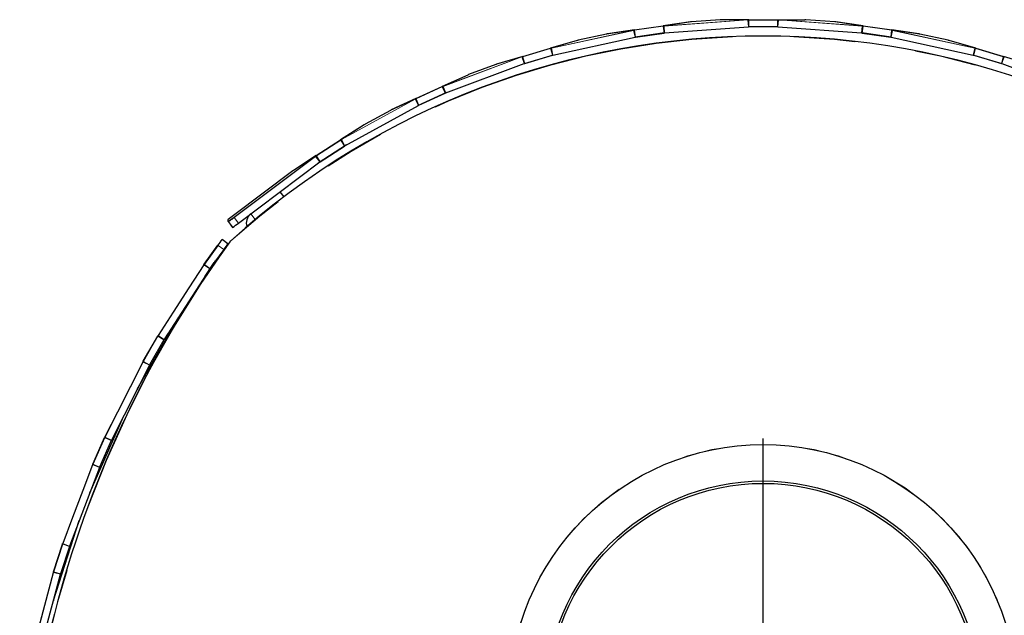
# Model space of a CAD drawing. Header units: millimetres. Extents: x 118 to 347, y 90 to 276.
# Tile 5 of 13: x 167 to 187, y 264 to 276. Entities that reach past the tile are written whole.
import ezdxf

# ---------------------------------------------------------------- set-up
doc = ezdxf.new("R2010")
doc.units = ezdxf.units.MM
doc.linetypes.add('PHANTOM', pattern=[12.7, 6.35, -1.27, 1.27, -1.27, 1.27, -1.27])
doc.layers.add('FORMAT', color=7, linetype='Continuous')

# ---------------------------------------------------------------- blocks, each defined once
blk = doc.blocks.new('SW_CENTERMARKSYMBOL_0')
at = {"layer": 'FORMAT', "color": 0}
for p, q in [((0, 0.25), (0, 5.375)), ((-0.25, 0), (-5.375, 0)), ((0, 0), (-0.125, 0)), ((0, 0), (0, 0.125)), ((0, 0), (0, -0.125)), ((0, 0), (0.125, 0)), ((0.25, 0), (5.375, 0)), ((0, -0.25), (0, -5.375))]:
    blk.add_line(p, q, dxfattribs=at)

msp = doc.modelspace()

# ---------------------------------------------------------------- linework, layer by layer
at = {"color": 7, "linetype": 'Continuous', "lineweight": 25}
for p, q in [((180.966, 276.106), (180.399, 276.024)), ((180.966, 276.106), (180.966, 276.106)), ((181.582, 276.151), (180.987, 276.108)), ((180.987, 276.108), (180.987, 276.108)), ((181.583, 276.151), (181.582, 276.151)), ((181.604, 276.151), (181.604, 276.151)), ((182.174, 276.151), (181.604, 276.151)), ((182.174, 276.151), (182.174, 276.151)), ((182.174, 276.151), (182.763, 276.151)), ((182.763, 276.151), (182.763, 276.151)), ((182.763, 276.151), (183.333, 276.151)), ((183.333, 276.151), (183.333, 276.151)), ((183.354, 276.151), (183.354, 276.151)), ((183.95, 276.108), (183.354, 276.151)), ((183.95, 276.108), (183.95, 276.108)), ((184.538, 276.024), (183.971, 276.106)), ((183.971, 276.106), (183.971, 276.106)), ((179.225, 275.854), (178.642, 275.727)), ((179.225, 275.854), (179.225, 275.854)), ((179.808, 275.939), (179.246, 275.858)), ((179.246, 275.858), (179.246, 275.858)), ((179.808, 275.939), (180.399, 276.024)), ((179.808, 275.939), (179.808, 275.939)), ((179.808, 275.939), (179.808, 275.939)), ((180.428, 275.877), (179.821, 275.789)), ((179.829, 275.79), (180.42, 275.876)), ((180.399, 276.024), (180.399, 276.024)), ((180.399, 276.024), (180.399, 276.024)), ((180.431, 275.877), (182.163, 276.001)), ((182.763, 276.001), (182.174, 276.001)), ((182.774, 276.001), (184.506, 275.877)), ((185.115, 275.789), (184.509, 275.877)), ((184.517, 275.876), (185.108, 275.79)), ((184.538, 276.024), (185.129, 275.939)), ((184.538, 276.024), (184.538, 276.024)), ((184.538, 276.024), (184.538, 276.024)), ((185.69, 275.858), (185.129, 275.939)), ((185.129, 275.939), (185.129, 275.939)), ((185.129, 275.939), (185.129, 275.939)), ((185.711, 275.854), (185.711, 275.854)), ((186.295, 275.727), (185.711, 275.854)), ((178.622, 275.722), (178.069, 275.56)), ((178.121, 275.419), (179.818, 275.789)), ((178.622, 275.722), (178.622, 275.722)), ((178.642, 275.727), (178.642, 275.727)), ((185.118, 275.789), (186.815, 275.419)), ((186.295, 275.727), (186.295, 275.727)), ((186.867, 275.56), (186.315, 275.722)), ((186.315, 275.722), (186.315, 275.722)), ((177.496, 275.391), (178.069, 275.56)), ((178.069, 275.56), (178.069, 275.56)), ((186.868, 275.56), (186.868, 275.56)), ((186.868, 275.56), (187.441, 275.391)), ((175.901, 274.636), (177.528, 275.244)), ((177.495, 275.391), (176.955, 275.231)), ((177.496, 275.391), (177.496, 275.391)), ((178.128, 275.42), (177.522, 275.242)), ((177.538, 275.247), (178.111, 275.416)), ((187.414, 275.242), (186.809, 275.42)), ((186.826, 275.416), (187.398, 275.247)), ((187.409, 275.244), (189.035, 274.636)), ((187.982, 275.231), (187.441, 275.391)), ((187.441, 275.391), (187.441, 275.391)), ((176.935, 275.224), (176.375, 275.015)), ((176.935, 275.224), (176.935, 275.224)), ((176.955, 275.231), (176.955, 275.231)), ((176.356, 275.007), (175.83, 274.768)), ((176.356, 275.007), (176.356, 275.007)), ((176.375, 275.015), (176.375, 275.015)), ((175.286, 274.519), (175.829, 274.768)), ((175.921, 274.643), (175.321, 274.368)), ((175.348, 274.383), (175.891, 274.632)), ((175.829, 274.768), (175.829, 274.768)), ((175.285, 274.519), (174.776, 274.284)), ((175.286, 274.519), (175.286, 274.519)), ((173.815, 273.544), (175.339, 274.378)), ((174.757, 274.274), (174.233, 273.988)), ((174.757, 274.274), (174.757, 274.274)), ((174.776, 274.284), (174.776, 274.284)), ((174.216, 273.978), (173.726, 273.666)), ((174.216, 273.978), (174.216, 273.978)), ((174.233, 273.988), (174.233, 273.988)), ((173.223, 273.341), (173.725, 273.665)), ((173.725, 273.665), (173.725, 273.665)), ((174.523, 273.767), (174.535, 273.774)), ((173.851, 273.564), (173.263, 273.185)), ((173.304, 273.215), (173.806, 273.539)), ((171.612, 271.946), (173.295, 273.209)), ((173.222, 273.34), (172.754, 273.035)), ((173.223, 273.341), (173.223, 273.341)), ((172.737, 273.024), (171.513, 272.105)), ((172.738, 273.024), (172.737, 273.024)), ((172.754, 273.035), (172.754, 273.035)), ((172.469, 272.589), (172.55, 272.487)), ((172.549, 272.486), (172.55, 272.487)), ((171.396, 272.014), (171.396, 271.984)), ((171.397, 271.981), (171.484, 271.865)), ((171.958, 272.017), (171.962, 272.021)), ((171.962, 272.021), (171.964, 272.022)), ((171.484, 271.865), (171.492, 271.856)), ((171.279, 271.606), (171.278, 271.607)), ((171.302, 271.59), (171.279, 271.606)), ((171.302, 271.59), (171.403, 271.517)), ((170.903, 271.095), (171.187, 271.488)), ((171.308, 271.4), (171.024, 271.007)), ((171.403, 271.517), (171.396, 271.522)), ((171.02, 271), (170.076, 269.539)), ((170.894, 271.082), (170.587, 270.608)), ((170.894, 271.082), (170.894, 271.082)), ((170.902, 271.095), (170.903, 271.095)), ((170.922, 270.85), (171.113, 271.129)), ((170.586, 270.607), (170.261, 270.104)), ((170.586, 270.607), (170.586, 270.607)), ((170.699, 270.504), (170.707, 270.498)), ((169.519, 268.509), (170.378, 270.007)), ((170.261, 270.103), (169.95, 269.62)), ((170.261, 270.104), (170.261, 270.104)), ((169.644, 269.088), (169.942, 269.607)), ((170.072, 269.533), (169.774, 269.013)), ((169.942, 269.607), (169.942, 269.607)), ((169.95, 269.621), (169.95, 269.621)), ((169.77, 269.006), (168.985, 267.454)), ((169.637, 269.074), (169.38, 268.568)), ((169.637, 269.074), (169.637, 269.074)), ((169.644, 269.087), (169.644, 269.088)), ((169.38, 268.568), (169.11, 268.034)), ((169.38, 268.568), (169.38, 268.568)), ((168.537, 266.368), (169.239, 267.957)), ((169.11, 268.033), (168.851, 267.522)), ((169.11, 268.034), (169.11, 268.033)), ((168.602, 266.96), (168.844, 267.508)), ((168.844, 267.508), (168.844, 267.508)), ((168.851, 267.522), (168.851, 267.522)), ((168.982, 267.447), (168.739, 266.899)), ((168.736, 266.892), (168.117, 265.267)), ((168.596, 266.945), (168.394, 266.414)), ((168.596, 266.945), (168.596, 266.945)), ((168.602, 266.96), (168.602, 266.96)), ((168.394, 266.414), (168.181, 265.854)), ((168.394, 266.414), (168.394, 266.414)), ((167.785, 264.138), (168.318, 265.793)), ((168.181, 265.854), (167.977, 265.32)), ((168.181, 265.854), (168.181, 265.854)), ((167.788, 264.735), (167.972, 265.305)), ((168.115, 265.259), (167.931, 264.689)), ((167.972, 265.305), (167.972, 265.305)), ((167.977, 265.32), (167.977, 265.32)), ((167.34, 263.045), (167.784, 264.72)), ((167.485, 263.006), (167.929, 264.682)), ((167.784, 264.72), (167.784, 264.72)), ((167.788, 264.735), (167.788, 264.735))]:
    msp.add_line(p, q, dxfattribs=at)
at = {"color": 8, "linetype": 'PHANTOM', "lineweight": 18}
for p, q in [((180.42, 276.026), (182.152, 276.151)), ((182.153, 276.146), (180.42, 276.021)), ((180.987, 276.108), (180.42, 276.026)), ((182.152, 276.151), (181.583, 276.151)), ((182.152, 276.151), (182.153, 276.146)), ((182.152, 276.151), (182.152, 276.151)), ((182.153, 276.146), (182.163, 276.001)), ((182.153, 276.146), (182.153, 276.146)), ((182.174, 276.151), (182.174, 276.146)), ((182.174, 276.146), (182.174, 276.146)), ((182.174, 276.146), (182.174, 276.001)), ((182.763, 276.146), (182.174, 276.146)), ((182.763, 276.151), (182.763, 276.146)), ((182.763, 276.146), (182.763, 276.001)), ((182.763, 276.146), (182.763, 276.146)), ((182.784, 276.146), (182.774, 276.001)), ((182.784, 276.151), (184.517, 276.026)), ((182.784, 276.151), (182.784, 276.146)), ((182.784, 276.151), (182.784, 276.151)), ((182.784, 276.151), (183.354, 276.151)), ((184.516, 276.021), (182.784, 276.146)), ((182.784, 276.146), (182.784, 276.146)), ((183.95, 276.108), (184.517, 276.026)), ((178.09, 275.565), (179.786, 275.935)), ((179.788, 275.93), (178.091, 275.56)), ((179.225, 275.854), (179.786, 275.935)), ((179.787, 275.935), (179.786, 275.935)), ((179.786, 275.935), (179.788, 275.93)), ((179.788, 275.93), (179.818, 275.789)), ((179.788, 275.93), (179.788, 275.93)), ((180.399, 276.019), (179.808, 275.934)), ((179.808, 275.939), (179.808, 275.934)), ((179.808, 275.934), (179.829, 275.79)), ((179.808, 275.934), (179.808, 275.934)), ((179.808, 275.934), (179.808, 275.934)), ((179.829, 275.79), (179.808, 275.934)), ((180.399, 276.024), (180.399, 276.019)), ((180.42, 275.876), (180.399, 276.019)), ((180.42, 275.876), (180.399, 276.019)), ((180.399, 276.019), (180.399, 276.019)), ((180.399, 276.019), (180.399, 276.019)), ((180.42, 276.026), (180.42, 276.021)), ((180.42, 276.026), (180.42, 276.026)), ((180.42, 276.021), (180.431, 275.877)), ((180.42, 276.021), (180.42, 276.021)), ((184.516, 276.021), (184.506, 275.877)), ((184.517, 276.026), (184.516, 276.021)), ((184.516, 276.021), (184.516, 276.021)), ((184.517, 276.026), (184.517, 276.026)), ((184.537, 276.019), (184.517, 275.876)), ((184.537, 276.019), (184.537, 276.019)), ((184.537, 276.019), (184.537, 276.019)), ((185.128, 275.934), (184.537, 276.019)), ((185.128, 275.934), (185.108, 275.79)), ((185.149, 275.93), (185.118, 275.789)), ((185.128, 275.934), (185.128, 275.934)), ((185.128, 275.934), (185.128, 275.934)), ((185.15, 275.935), (185.149, 275.93)), ((186.846, 275.56), (185.149, 275.93)), ((185.149, 275.93), (185.149, 275.93)), ((185.15, 275.935), (186.847, 275.565)), ((185.15, 275.935), (185.15, 275.935)), ((185.711, 275.854), (185.15, 275.935)), ((178.642, 275.727), (178.09, 275.565)), ((186.295, 275.727), (186.847, 275.565)), ((178.07, 275.555), (177.497, 275.386)), ((178.069, 275.56), (178.07, 275.555)), ((178.111, 275.416), (178.07, 275.555)), ((178.07, 275.555), (178.07, 275.555)), ((178.111, 275.416), (178.071, 275.555)), ((178.09, 275.565), (178.09, 275.565)), ((178.09, 275.565), (178.091, 275.56)), ((178.091, 275.56), (178.121, 275.419)), ((178.091, 275.56), (178.091, 275.56)), ((186.846, 275.56), (186.815, 275.419)), ((186.825, 275.416), (186.866, 275.555)), ((186.826, 275.416), (186.866, 275.555)), ((186.847, 275.565), (186.846, 275.56)), ((186.846, 275.56), (186.846, 275.56)), ((186.847, 275.565), (186.847, 275.565)), ((186.868, 275.56), (186.866, 275.555)), ((187.439, 275.386), (186.866, 275.555)), ((186.866, 275.555), (186.866, 275.555)), ((175.849, 274.776), (177.476, 275.384)), ((177.477, 275.38), (175.851, 274.772)), ((177.476, 275.384), (176.935, 275.224)), ((177.476, 275.384), (177.476, 275.384)), ((177.476, 275.384), (177.477, 275.38)), ((177.477, 275.38), (177.528, 275.244)), ((177.477, 275.38), (177.477, 275.38)), ((177.496, 275.391), (177.497, 275.386)), ((177.497, 275.386), (177.538, 275.247)), ((177.538, 275.247), (177.497, 275.386)), ((177.497, 275.386), (177.497, 275.386)), ((187.398, 275.247), (187.439, 275.386)), ((187.44, 275.386), (187.399, 275.247)), ((187.459, 275.38), (187.409, 275.244)), ((187.441, 275.391), (187.439, 275.386)), ((187.439, 275.386), (187.439, 275.386)), ((176.375, 275.015), (175.849, 274.776)), ((175.831, 274.763), (175.288, 274.515)), ((175.829, 274.768), (175.831, 274.763)), ((175.891, 274.632), (175.831, 274.763)), ((175.831, 274.763), (175.831, 274.763)), ((175.892, 274.632), (175.832, 274.764)), ((175.849, 274.776), (175.849, 274.776)), ((175.849, 274.776), (175.851, 274.772)), ((175.851, 274.772), (175.85, 274.771)), ((175.85, 274.771), (175.901, 274.636)), ((173.743, 273.676), (175.267, 274.51)), ((175.269, 274.505), (173.746, 273.671)), ((174.757, 274.274), (175.267, 274.51)), ((175.267, 274.51), (175.267, 274.51)), ((175.267, 274.51), (175.269, 274.505)), ((175.269, 274.505), (175.339, 274.378)), ((175.269, 274.505), (175.269, 274.505)), ((175.286, 274.519), (175.288, 274.515)), ((175.287, 274.514), (175.348, 274.383)), ((175.288, 274.515), (175.288, 274.515)), ((175.348, 274.383), (175.288, 274.515)), ((173.743, 273.676), (174.233, 273.988)), ((173.728, 273.661), (173.226, 273.337)), ((173.725, 273.665), (173.728, 273.661)), ((173.806, 273.539), (173.728, 273.661)), ((173.728, 273.661), (173.728, 273.661)), ((173.807, 273.539), (173.729, 273.661)), ((173.743, 273.676), (173.746, 273.671)), ((173.743, 273.676), (173.743, 273.676)), ((173.746, 273.671), (173.815, 273.544)), ((173.746, 273.671), (173.746, 273.671)), ((174.523, 273.767), (174.523, 273.767)), ((171.522, 272.065), (173.205, 273.329)), ((173.208, 273.325), (171.525, 272.061)), ((173.205, 273.329), (172.738, 273.024)), ((173.205, 273.329), (173.208, 273.325)), ((173.205, 273.329), (173.205, 273.329)), ((173.208, 273.325), (173.295, 273.209)), ((173.208, 273.325), (173.208, 273.325)), ((173.223, 273.341), (173.226, 273.337)), ((173.224, 273.336), (173.304, 273.215)), ((173.226, 273.337), (173.226, 273.337)), ((173.304, 273.215), (173.226, 273.337)), ((171.405, 271.972), (171.397, 271.981)), ((171.398, 272.018), (171.398, 271.988)), ((171.398, 271.988), (171.406, 271.979)), ((171.522, 272.065), (171.525, 272.061)), ((171.525, 272.061), (171.612, 271.946)), ((171.869, 272.138), (171.962, 272.021)), ((171.492, 271.856), (171.405, 271.972)), ((171.396, 271.522), (171.279, 271.606)), ((171.454, 271.581), (171.457, 271.578)), ((171.191, 271.485), (170.907, 271.092)), ((171.191, 271.485), (171.187, 271.488)), ((171.191, 271.485), (171.308, 271.4)), ((171.433, 271.558), (171.437, 271.555)), ((169.95, 269.621), (170.894, 271.082)), ((170.898, 271.079), (169.955, 269.618)), ((170.894, 271.082), (170.586, 270.607)), ((170.898, 271.079), (170.894, 271.082)), ((171.02, 271), (170.898, 271.079)), ((170.898, 271.079), (171.02, 271)), ((170.898, 271.079), (170.898, 271.079)), ((170.907, 271.092), (170.903, 271.095)), ((171.024, 271.007), (170.907, 271.092)), ((170.907, 271.092), (170.907, 271.092)), ((171.024, 271.007), (170.938, 270.874)), ((171.124, 271.122), (171.113, 271.129)), ((169.95, 269.621), (170.261, 270.104)), ((169.947, 269.605), (169.648, 269.085)), ((170.072, 269.533), (169.947, 269.605)), ((169.947, 269.605), (169.947, 269.605)), ((169.955, 269.618), (169.95, 269.621)), ((169.955, 269.618), (169.95, 269.621)), ((169.954, 269.618), (170.076, 269.539)), ((169.955, 269.618), (170.076, 269.539)), ((169.955, 269.618), (169.955, 269.618)), ((170.072, 269.533), (170.159, 269.667)), ((168.851, 267.522), (169.637, 269.074)), ((169.641, 269.071), (168.856, 267.52)), ((169.38, 268.568), (169.637, 269.074)), ((169.614, 268.696), (169.774, 269.013)), ((169.641, 269.071), (169.637, 269.074)), ((169.641, 269.071), (169.641, 269.071)), ((169.77, 269.006), (169.641, 269.071)), ((169.648, 269.085), (169.644, 269.088)), ((169.648, 269.085), (169.648, 269.085)), ((169.774, 269.013), (169.648, 269.085)), ((168.851, 267.522), (169.11, 268.033)), ((168.982, 267.447), (169.143, 267.767)), ((168.849, 267.506), (168.607, 266.958)), ((168.982, 267.447), (168.849, 267.506)), ((168.849, 267.506), (168.849, 267.506)), ((168.856, 267.52), (168.851, 267.522)), ((168.856, 267.52), (168.851, 267.522)), ((168.856, 267.52), (168.985, 267.454)), ((168.985, 267.454), (168.856, 267.52)), ((168.856, 267.52), (168.856, 267.52)), ((167.977, 265.32), (168.596, 266.945)), ((168.601, 266.944), (167.982, 265.319)), ((168.596, 266.945), (168.394, 266.414)), ((168.739, 266.899), (168.537, 266.368)), ((168.601, 266.944), (168.596, 266.945)), ((168.736, 266.892), (168.601, 266.944)), ((168.601, 266.944), (168.601, 266.944)), ((168.607, 266.958), (168.602, 266.96)), ((168.739, 266.899), (168.607, 266.958)), ((168.607, 266.958), (168.607, 266.958)), ((167.977, 265.32), (168.181, 265.854)), ((168.115, 265.259), (168.318, 265.793)), ((167.977, 265.304), (167.793, 264.733)), ((167.982, 265.318), (167.977, 265.32)), ((167.982, 265.319), (167.977, 265.32)), ((168.115, 265.259), (167.977, 265.304)), ((167.977, 265.304), (167.977, 265.304)), ((167.982, 265.319), (167.982, 265.318)), ((168.117, 265.267), (167.982, 265.318)), ((167.789, 264.719), (167.345, 263.044)), ((167.789, 264.719), (167.784, 264.72)), ((167.785, 264.138), (167.931, 264.689)), ((167.793, 264.733), (167.788, 264.735)), ((167.789, 264.719), (167.929, 264.682)), ((167.789, 264.719), (167.789, 264.719)), ((167.931, 264.689), (167.793, 264.733)), ((167.793, 264.733), (167.793, 264.733))]:
    msp.add_line(p, q, dxfattribs=at)
at = {"color": 7, "linetype": 'Continuous', "lineweight": 25, "flags": 128}
msp.add_lwpolyline([(171.121, 271.141), (171.14, 271.163), (171.17, 271.189)], dxfattribs=at)
at = {"color": 8, "linetype": 'PHANTOM', "lineweight": 18, "flags": 128}
for points in [[(170.898, 271.079), (170.897, 271.079), (170.896, 271.08), (170.896, 271.08), (170.895, 271.081), (170.894, 271.081), (170.894, 271.081), (170.894, 271.082), (170.894, 271.082)], [(169.954, 269.618), (169.954, 269.618), (169.953, 269.619), (169.952, 269.619), (169.951, 269.62), (169.951, 269.62), (169.951, 269.62), (169.95, 269.62), (169.95, 269.62)], [(168.856, 267.52), (168.855, 267.52), (168.854, 267.521), (168.853, 267.521), (168.852, 267.521), (168.852, 267.522), (168.851, 267.522), (168.851, 267.522), (168.851, 267.522)]]:
    msp.add_lwpolyline(points, dxfattribs=at)
at = {"color": 8, "linetype": 'PHANTOM', "lineweight": 18}
msp.add_circle((182.468, 262.113), 5.255, dxfattribs=at)
at = {"color": 7, "linetype": 'Continuous', "lineweight": 25}
for radius in [5.25, 4.5, 4.45]:
    msp.add_circle((182.468, 262.113), radius, dxfattribs=at)
at = {"color": 8, "linetype": 'PHANTOM', "lineweight": 18}
for centre, radius, start, end in [((189.367, 276.663), 7.233, 184.0599, 184.0996), ((189.364, 276.148), 7.19, 179.9701, 180.01), ((175.573, 276.148), 7.19, 359.99, 0.0299), ((175.569, 276.663), 7.233, 355.9004, 355.9401), ((186.891, 277.479), 7.27, 192.2597, 192.2991), ((179.561, 275.9), 0.249, 7.9283, 9.0778), ((179.562, 275.9), 0.249, 7.9122, 9.0618), ((173.316, 275.001), 7.156, 8.1789, 8.2189), ((180.643, 276.056), 0.247, 187.3285, 188.4899), ((173.243, 275.507), 7.196, 4.1, 4.1398), ((191.694, 275.507), 7.196, 175.8602, 175.9), ((191.618, 275.002), 7.153, 171.7814, 171.8215), ((191.617, 275), 7.153, 171.7704, 171.8104), ((177.976, 276.967), 7.227, 351.7792, 351.8188), ((177.976, 276.966), 7.227, 351.7905, 351.8302), ((178.046, 277.479), 7.27, 347.7009, 347.7403), ((182.468, 259.363), 16.445, 47.967, 132.033), ((171.237, 273.555), 7.121, 16.3164, 16.3566), ((178.305, 275.625), 0.245, 195.5237, 196.691), ((171.096, 274.035), 7.159, 12.2996, 12.3396), ((193.841, 274.035), 7.159, 167.6604, 167.7004), ((186.631, 275.625), 0.245, 343.3869, 344.5541), ((186.631, 275.625), 0.245, 343.309, 344.4763), ((184.321, 277.938), 7.306, 200.4595, 200.4987), ((177.256, 275.316), 0.25, 16.1928, 17.3365), ((177.257, 275.317), 0.25, 16.1132, 17.257), ((187.68, 275.317), 0.25, 162.743, 163.8868), ((180.472, 277.448), 7.267, 343.5164, 343.5558), ((180.616, 277.938), 7.306, 339.5013, 339.5405), ((176.053, 274.866), 0.244, 203.719, 204.8919), ((169.379, 271.835), 7.087, 24.4146, 24.455), ((169.178, 272.277), 7.124, 20.4991, 20.5394), ((181.707, 278.03), 7.34, 208.6592, 208.6983), ((175.058, 274.41), 0.252, 24.4991, 25.6373), ((175.059, 274.411), 0.252, 24.3141, 25.4524), ((173.931, 273.793), 0.243, 211.9147, 213.0928), ((167.777, 269.873), 7.056, 32.4761, 32.5167), ((167.526, 270.266), 7.091, 28.6987, 28.7391), ((179.103, 277.751), 7.371, 216.859, 216.8979), ((173.012, 273.199), 0.253, 32.8452, 33.9782), ((173.013, 273.201), 0.253, 32.515, 33.6481), ((171.401, 271.984), 0.005, 126.8981, 180), ((171.409, 271.975), 0.005, 126.8981, 216.8981), ((137.402, 317.451), 56.786, 306.7846, 306.9359), ((138.536, 315.942), 54.893, 306.7846, 306.9359), ((229.755, 229.219), 72.224, 144.06285, 144.18185), ((171.555, 271.47), 0.145, 132.033, 143.9508), ((189.786, 258.2), 22.695, 143.9508, 185.8574), ((170.76, 270.871), 0.25, 56.4843, 57.6303), ((170.759, 270.89), 0.25, 53.8653, 55.0115), ((170.068, 269.819), 0.246, 239.2782, 240.4433), ((170.067, 269.819), 0.246, 239.5696, 240.734), ((169.527, 268.85), 0.249, 62.8261, 63.9752), ((169.523, 268.87), 0.249, 59.8642, 61.0135), ((168.948, 267.732), 0.246, 245.2802, 246.4422), ((168.946, 267.732), 0.247, 245.5708, 246.7321), ((168.511, 266.712), 0.249, 68.8582, 70.0105), ((168.505, 266.731), 0.248, 65.8631, 67.0155), ((168.051, 265.54), 0.247, 251.2823, 252.4411), ((168.05, 265.54), 0.247, 251.5721, 252.7302), ((167.716, 264.498), 0.248, 71.862, 73.0176)]:
    msp.add_arc(centre, radius, start, end, dxfattribs=at)
at = {"color": 7, "linetype": 'Continuous', "lineweight": 25}
for centre, radius, start, end in [((182.468, 259.363), 16.45, 47.967, 132.033), ((171.401, 272.014), 0.005, 126.898, 180), ((171.401, 271.984), 0.005, 180.0001, 216.898), ((204.476, 228.139), 54.95, 126.8603, 127.0115), ((172.024, 271.943), 0.25, 129.6213, 196.5388), ((137.489, 317.335), 56.786, 306.7846, 306.9359), ((227.799, 230.63), 69.816, 144.06285, 144.18185), ((171.555, 271.47), 0.15, 132.033, 143.9508), ((189.786, 258.2), 22.7, 143.9508, 185.8574), ((229.873, 229.134), 72.224, 144.06285, 144.18185), ((167.724, 264.479), 0.248, 74.8571, 76.0126)]:
    msp.add_arc(centre, radius, start, end, dxfattribs=at)
for centre, major_axis, ratio, start_param, end_param in [((180.441, 275.727), (0.148, 0.021), 0.999841, 1.499602, 1.570796), ((182.174, 275.851), (0.15, 0), 0.999842, 1.570796, 1.642355), ((182.763, 275.851), (0.15, 0), 0.999842, 1.499238, 1.570796), ((184.495, 275.727), (0.148, -0.021), 0.999841, 1.570796, 1.64199), ((179.85, 275.642), (0.148, 0.021), 0.999844, 1.570796, 1.641987), ((185.086, 275.642), (0.148, -0.021), 0.999844, 1.499606, 1.570796), ((177.581, 275.103), (0.144, 0.043), 0.999845, 1.570796, 1.640878), ((178.153, 275.272), (0.144, 0.042), 0.999839, 1.500685, 1.570796), ((186.783, 275.272), (0.144, -0.042), 0.999839, 1.570796, 1.640908), ((187.356, 275.103), (0.144, -0.043), 0.999845, 1.500715, 1.570796), ((175.954, 274.495), (-0.137, -0.062), 0.999946, 4.712389, 4.715606), ((175.954, 274.495), (0.137, 0.062), 0.999837, 1.502455, 1.570796), ((175.411, 274.247), (0.136, 0.063), 0.999847, 1.570796, 1.63904), ((175.411, 274.247), (0.136, 0.063), 0.999949, 1.567481, 1.570796), ((173.887, 273.413), (-0.127, -0.081), 0.999945, 4.712389, 4.718015), ((173.887, 273.413), (0.127, 0.081), 0.999836, 1.504864, 1.570796), ((173.386, 273.089), (0.126, 0.082), 0.999848, 1.570796, 1.636505), ((173.386, 273.089), (0.126, 0.082), 0.999949, 1.564947, 1.570796), ((171.146, 270.919), (-0.082, -0.126), 0.999948, 4.661334, 4.712389), ((170.202, 269.458), (0.081, 0.126), 0.999947, 1.570796, 1.621873), ((169.904, 268.938), (-0.068, -0.134), 0.999948, 4.660609, 4.712389), ((169.119, 267.387), (0.068, 0.134), 0.999947, 1.570796, 1.622583), ((168.877, 266.839), (-0.053, -0.14), 0.999948, 4.660173, 4.712533), ((168.258, 265.213), (0.053, 0.14), 0.999947, 1.570653, 1.623013), ((168.074, 264.643), (-0.038, -0.145), 0.999947, 4.660029, 4.712389), ((167.928, 264.092), (0.038, 0.145), 0.999842, 1.518436, 1.570796)]:
    msp.add_ellipse(centre, major_axis=major_axis, ratio=ratio, start_param=start_param, end_param=end_param, dxfattribs=at)
for points in [[(180.987, 276.108), (180.98, 276.107), (180.973, 276.107), (180.966, 276.106)], [(183.971, 276.106), (183.964, 276.107), (183.957, 276.107), (183.95, 276.108)], [(179.246, 275.858), (179.239, 275.857), (179.232, 275.856), (179.225, 275.854)], [(179.787, 275.935), (179.793, 275.937), (179.8, 275.938), (179.808, 275.939)], [(180.399, 276.024), (180.406, 276.025), (180.413, 276.026), (180.42, 276.026)], [(180.42, 275.876), (180.42, 275.876), (180.42, 275.876), (180.42, 275.876), (180.42, 275.876)], [(184.517, 275.876), (184.517, 275.876), (184.517, 275.876), (184.517, 275.876)], [(178.642, 275.727), (178.635, 275.725), (178.628, 275.724), (178.622, 275.722)], [(179.829, 275.79), (179.829, 275.79), (179.829, 275.79), (179.829, 275.79), (179.829, 275.79)], [(185.108, 275.79), (185.108, 275.79), (185.108, 275.79), (185.108, 275.79)], [(186.315, 275.722), (186.308, 275.724), (186.302, 275.725), (186.295, 275.727)], [(178.069, 275.56), (178.076, 275.562), (178.083, 275.564), (178.09, 275.565)], [(178.069, 275.56), (178.069, 275.56), (178.069, 275.56), (178.069, 275.56)], [(186.847, 275.565), (186.854, 275.564), (186.861, 275.562), (186.867, 275.56)], [(186.867, 275.56), (186.868, 275.56), (186.868, 275.56), (186.868, 275.56)], [(177.476, 275.384), (177.482, 275.387), (177.489, 275.389), (177.496, 275.391)], [(177.496, 275.391), (177.496, 275.391), (177.496, 275.391), (177.496, 275.391)], [(177.538, 275.247), (177.538, 275.247), (177.538, 275.247), (177.538, 275.247), (177.538, 275.247)], [(178.111, 275.416), (178.111, 275.416), (178.111, 275.416), (178.111, 275.416), (178.111, 275.416)], [(186.825, 275.416), (186.825, 275.416), (186.825, 275.416), (186.826, 275.416), (186.826, 275.416)], [(187.398, 275.247), (187.398, 275.247), (187.398, 275.247), (187.399, 275.247), (187.399, 275.247)], [(187.441, 275.391), (187.448, 275.389), (187.454, 275.387), (187.461, 275.384)], [(187.441, 275.391), (187.441, 275.391), (187.441, 275.391), (187.441, 275.391)], [(176.955, 275.231), (176.948, 275.229), (176.941, 275.227), (176.935, 275.224)], [(176.375, 275.015), (176.369, 275.013), (176.363, 275.01), (176.356, 275.007)], [(175.829, 274.768), (175.829, 274.768), (175.83, 274.768), (175.83, 274.768)], [(175.83, 274.768), (175.836, 274.771), (175.842, 274.774), (175.849, 274.776)], [(175.267, 274.51), (175.273, 274.513), (175.279, 274.516), (175.285, 274.519)], [(175.285, 274.519), (175.285, 274.519), (175.286, 274.519), (175.286, 274.519)], [(174.776, 274.284), (174.769, 274.281), (174.763, 274.278), (174.757, 274.274)], [(174.233, 273.988), (174.228, 273.985), (174.222, 273.981), (174.216, 273.978)], [(173.725, 273.665), (173.725, 273.665), (173.726, 273.665), (173.726, 273.666)], [(173.726, 273.666), (173.732, 273.669), (173.738, 273.673), (173.743, 273.676)], [(173.205, 273.329), (173.211, 273.333), (173.216, 273.337), (173.222, 273.34)], [(173.222, 273.34), (173.222, 273.341), (173.223, 273.341), (173.223, 273.341)], [(172.754, 273.035), (172.748, 273.031), (172.743, 273.028), (172.738, 273.024)], [(170.894, 271.082), (170.897, 271.086), (170.9, 271.09), (170.902, 271.095)], [(170.894, 271.082), (170.894, 271.082), (170.894, 271.082), (170.894, 271.082)], [(171.02, 271), (171.02, 271), (171.02, 271), (171.02, 271), (171.02, 271)], [(170.587, 270.608), (170.587, 270.607), (170.587, 270.607), (170.586, 270.607)], [(170.261, 270.104), (170.261, 270.104), (170.261, 270.104), (170.261, 270.103)], [(169.942, 269.607), (169.945, 269.612), (169.947, 269.616), (169.95, 269.62)], [(169.95, 269.62), (169.95, 269.62), (169.95, 269.621), (169.95, 269.621)], [(170.076, 269.539), (170.076, 269.539), (170.076, 269.539), (170.076, 269.539), (170.076, 269.539)], [(169.77, 269.006), (169.77, 269.006), (169.77, 269.006), (169.77, 269.006)], [(168.844, 267.508), (168.847, 267.513), (168.849, 267.517), (168.851, 267.522)], [(168.851, 267.522), (168.851, 267.522), (168.851, 267.522), (168.851, 267.522)], [(168.985, 267.454), (168.985, 267.454), (168.985, 267.454), (168.985, 267.454), (168.985, 267.454)]]:
    msp.add_open_spline(points, degree=3, dxfattribs=at)
for points, knots in [([(181.604, 276.151), (181.6, 276.151), (181.597, 276.151), (181.593, 276.151), (181.59, 276.151), (181.586, 276.151), (181.583, 276.151)], [0, 0, 0, 0, 0.0002146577, 0.0002146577, 0.0002146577, 0.0004288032, 0.0004288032, 0.0004288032, 0.0004288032]), ([(182.152, 276.151), (182.156, 276.151), (182.16, 276.151), (182.163, 276.151), (182.167, 276.151), (182.17, 276.151), (182.174, 276.151)], [0, 0, 0, 0, 0.0002146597, 0.0002146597, 0.0002146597, 0.0004282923, 0.0004282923, 0.0004282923, 0.0004282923]), ([(183.354, 276.151), (183.351, 276.151), (183.347, 276.151), (183.343, 276.151), (183.34, 276.151), (183.336, 276.151), (183.333, 276.151)], [0, 0, 0, 0, 0.0002141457, 0.0002141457, 0.0002141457, 0.0004288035, 0.0004288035, 0.0004288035, 0.0004288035]), ([(184.517, 276.026), (184.52, 276.026), (184.524, 276.026), (184.527, 276.025), (184.531, 276.025), (184.534, 276.025), (184.538, 276.024)], [0, 0, 0, 0, 0.0002135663, 0.0002135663, 0.0002135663, 0.0004271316, 0.0004271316, 0.0004271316, 0.0004271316]), ([(185.711, 275.854), (185.708, 275.855), (185.704, 275.855), (185.701, 275.856), (185.697, 275.857), (185.694, 275.857), (185.69, 275.858)], [0, 0, 0, 0, 0.0002130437, 0.0002130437, 0.0002130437, 0.0004266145, 0.0004266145, 0.0004266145, 0.0004266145]), ([(171.431, 271.997), (171.43, 271.997), (171.425, 271.992), (171.417, 271.986), (171.41, 271.981), (171.407, 271.979), (171.407, 271.979), (171.406, 271.979), (171.406, 271.979), (171.406, 271.979)], [0, 0, 0, 0, 0.024124, 0.348256, 0.672342, 0.858561, 0.951697, 0.998261, 1, 1, 1, 1]), ([(171.522, 272.065), (171.518, 272.062), (171.506, 272.053), (171.486, 272.039), (171.465, 272.022), (171.445, 272.008), (171.436, 272), (171.431, 271.997)], [0, 0, 0, 0, 0.117602, 0.342174, 0.567029, 0.791884, 1, 1, 1, 1]), ([(169.637, 269.074), (169.638, 269.076), (169.639, 269.078), (169.64, 269.081), (169.641, 269.083), (169.643, 269.085), (169.644, 269.087)], [0, 0, 0, 0, 0.0001553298, 0.0001553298, 0.0001553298, 0.0003101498, 0.0003101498, 0.0003101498, 0.0003101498]), ([(169.637, 269.074), (169.637, 269.074), (169.637, 269.074), (169.637, 269.074), (169.637, 269.074), (169.637, 269.074), (169.637, 269.074)], [0, 0, 0, 0, 0.000001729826, 0.000001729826, 0.000001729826, 0.000003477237, 0.000003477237, 0.000003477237, 0.000003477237]), ([(169.38, 268.568), (169.38, 268.568), (169.38, 268.568), (169.38, 268.568), (169.38, 268.568), (169.38, 268.568), (169.38, 268.568)], [0, 0, 0, 0, 0.000001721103, 0.000001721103, 0.000001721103, 0.00000242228, 0.00000242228, 0.00000242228, 0.00000242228]), ([(169.11, 268.033), (169.11, 268.033), (169.11, 268.033), (169.11, 268.033), (169.11, 268.033), (169.11, 268.033), (169.11, 268.033)], [0, 0, 0, 0, 0.000000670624, 0.000000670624, 0.000000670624, 0.000002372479, 0.000002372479, 0.000002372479, 0.000002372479]), ([(168.596, 266.945), (168.597, 266.948), (168.598, 266.95), (168.599, 266.953), (168.6, 266.955), (168.601, 266.957), (168.602, 266.96)], [0, 0, 0, 0, 0.0001570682, 0.0001570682, 0.0001570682, 0.0003136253, 0.0003136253, 0.0003136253, 0.0003136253]), ([(167.972, 265.305), (167.973, 265.308), (167.974, 265.31), (167.975, 265.313), (167.975, 265.315), (167.976, 265.318), (167.977, 265.32)], [0, 0, 0, 0, 0.0001565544, 0.0001565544, 0.0001565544, 0.0003136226, 0.0003136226, 0.0003136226, 0.0003136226]), ([(167.784, 264.72), (167.785, 264.722), (167.785, 264.725), (167.786, 264.727), (167.787, 264.73), (167.788, 264.732), (167.788, 264.735)], [0, 0, 0, 0, 0.0001570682, 0.0001570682, 0.0001570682, 0.0003136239, 0.0003136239, 0.0003136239, 0.0003136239])]:
    msp.add_open_spline(points, degree=3, knots=knots, dxfattribs=at)
at = {"color": 8, "linetype": 'PHANTOM', "lineweight": 18}
for points in [[(182.174, 276.146), (182.17, 276.146), (182.163, 276.146), (182.156, 276.146), (182.153, 276.146)], [(182.784, 276.146), (182.78, 276.146), (182.773, 276.146), (182.766, 276.146), (182.763, 276.146)], [(179.808, 275.934), (179.805, 275.933), (179.798, 275.932), (179.791, 275.931), (179.788, 275.93)], [(180.42, 276.021), (180.417, 276.021), (180.41, 276.02), (180.403, 276.02), (180.399, 276.019)], [(184.537, 276.019), (184.534, 276.02), (184.527, 276.02), (184.52, 276.021), (184.516, 276.021)], [(185.149, 275.93), (185.146, 275.931), (185.139, 275.932), (185.132, 275.933), (185.128, 275.934)], [(178.071, 275.555), (178.07, 275.555), (178.07, 275.555), (178.07, 275.555), (178.07, 275.555)], [(178.091, 275.56), (178.087, 275.559), (178.081, 275.558), (178.074, 275.556), (178.071, 275.555)], [(186.866, 275.555), (186.863, 275.556), (186.856, 275.558), (186.849, 275.559), (186.846, 275.56)], [(186.866, 275.555), (186.866, 275.555), (186.866, 275.555), (186.866, 275.555), (186.866, 275.555)], [(177.497, 275.386), (177.494, 275.385), (177.487, 275.383), (177.481, 275.381), (177.477, 275.38)], [(177.497, 275.386), (177.497, 275.386), (177.497, 275.386), (177.497, 275.386), (177.497, 275.386)], [(187.44, 275.386), (187.44, 275.386), (187.44, 275.386), (187.439, 275.386), (187.439, 275.386)], [(187.459, 275.38), (187.456, 275.381), (187.45, 275.383), (187.443, 275.385), (187.44, 275.386)], [(175.832, 274.764), (175.832, 274.764), (175.831, 274.764), (175.831, 274.763), (175.831, 274.763)], [(175.85, 274.771), (175.847, 274.77), (175.841, 274.768), (175.835, 274.765), (175.832, 274.764)], [(175.287, 274.514), (175.284, 274.513), (175.278, 274.51), (175.272, 274.507), (175.269, 274.505)], [(175.288, 274.515), (175.288, 274.515), (175.288, 274.515), (175.287, 274.515), (175.287, 274.514)], [(173.729, 273.661), (173.729, 273.661), (173.728, 273.661), (173.728, 273.661), (173.728, 273.661)], [(173.746, 273.671), (173.743, 273.67), (173.737, 273.667), (173.732, 273.663), (173.729, 273.661)], [(173.224, 273.336), (173.222, 273.334), (173.216, 273.331), (173.211, 273.327), (173.208, 273.325)], [(173.226, 273.337), (173.225, 273.337), (173.225, 273.337), (173.225, 273.336), (173.224, 273.336)], [(170.907, 271.092), (170.905, 271.09), (170.902, 271.086), (170.899, 271.081), (170.898, 271.079)], [(170.898, 271.079), (170.898, 271.079), (170.898, 271.079), (170.898, 271.079), (170.898, 271.079)], [(169.954, 269.618), (169.953, 269.616), (169.95, 269.611), (169.948, 269.607), (169.947, 269.605)], [(169.955, 269.618), (169.955, 269.618), (169.955, 269.618), (169.954, 269.618), (169.954, 269.618)], [(169.648, 269.085), (169.647, 269.083), (169.645, 269.078), (169.642, 269.074), (169.641, 269.072)], [(169.641, 269.072), (169.641, 269.072), (169.641, 269.072), (169.641, 269.071), (169.641, 269.071)], [(168.856, 267.52), (168.854, 267.517), (168.852, 267.513), (168.85, 267.508), (168.849, 267.506)], [(168.856, 267.52), (168.856, 267.52), (168.856, 267.52), (168.856, 267.52), (168.856, 267.52)], [(168.607, 266.958), (168.606, 266.955), (168.604, 266.951), (168.602, 266.946), (168.601, 266.944)], [(167.982, 265.318), (167.981, 265.316), (167.979, 265.311), (167.978, 265.306), (167.977, 265.304)], [(167.793, 264.733), (167.792, 264.731), (167.791, 264.726), (167.789, 264.721), (167.789, 264.719)]]:
    msp.add_open_spline(points, degree=3, dxfattribs=at)
for points, knots in [([(182.763, 276.151), (182.766, 276.151), (182.77, 276.151), (182.774, 276.151), (182.777, 276.151), (182.781, 276.151), (182.784, 276.151)], [0, 0, 0, 0, 0.0002136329, 0.0002136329, 0.0002136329, 0.0004282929, 0.0004282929, 0.0004282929, 0.0004282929]), ([(184.538, 276.024), (184.538, 276.024), (184.538, 276.024), (184.538, 276.022), (184.537, 276.02), (184.537, 276.019)], [0, 0, 0, 0, 0.5, 0.5, 1, 1, 1, 1]), ([(185.129, 275.939), (185.129, 275.939), (185.129, 275.938), (185.129, 275.937), (185.128, 275.935), (185.128, 275.934)], [0, 0, 0, 0, 0.5, 0.5, 1, 1, 1, 1]), ([(185.129, 275.939), (185.133, 275.938), (185.136, 275.938), (185.14, 275.937), (185.143, 275.937), (185.147, 275.936), (185.15, 275.935)], [0, 0, 0, 0, 0.000213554, 0.000213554, 0.000213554, 0.000427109, 0.000427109, 0.000427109, 0.000427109]), ([(169.641, 269.071), (169.641, 269.072), (169.64, 269.072), (169.638, 269.073), (169.637, 269.074), (169.637, 269.074), (169.637, 269.074)], [0, 0, 0, 0, 0.1976184, 0.4302814, 0.6978104, 1, 1, 1, 1])]:
    msp.add_open_spline(points, degree=3, knots=knots, dxfattribs=at)

# ---------------------------------------------------------------- block references
at = {"layer": 'FORMAT'}
msp.add_blockref('SW_CENTERMARKSYMBOL_0', (182.468, 262.113), dxfattribs=at)

doc.saveas('drawing.dxf')
